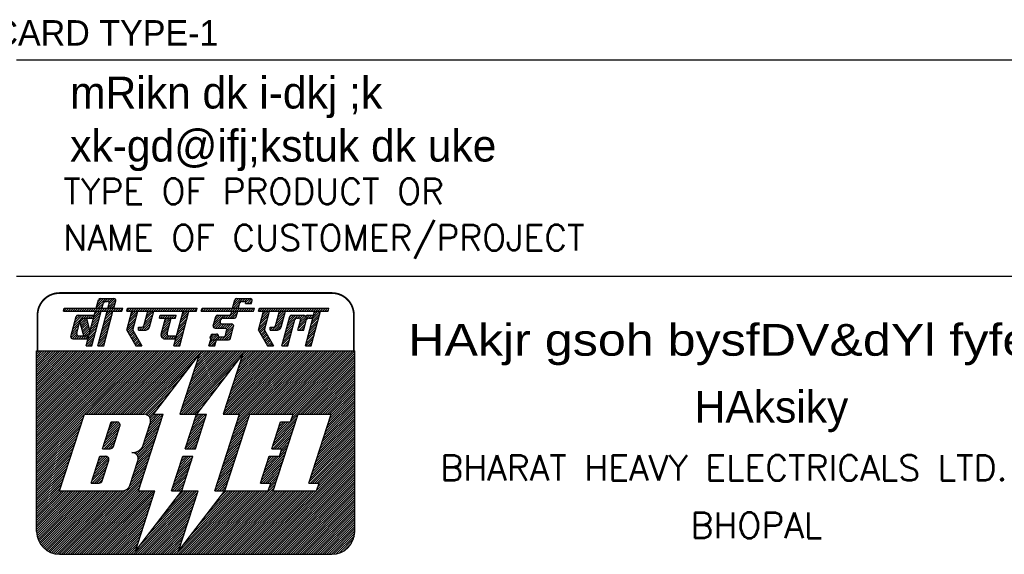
# Model space of a CAD drawing. Extents: x 0 to 4205, y 0 to 2970.
# Tile 7 of 11: x 3256 to 3643, y 281 to 491. Entities that reach past the tile are written whole.
import ezdxf
from ezdxf.enums import TextEntityAlignment as Align

# ---------------------------------------------------------------- set-up
doc = ezdxf.new("R2010")
doc.units = 0
doc.header["$MEASUREMENT"] = 0
doc.layers.get('0').update_dxf_attribs({"linetype": 'CONTINUOUS'})
doc.styles.add('HINDI', font='hindi')
doc.styles.add('ROMANS', font='romans')

# ---------------------------------------------------------------- blocks, each defined once
blk = doc.blocks.new('*X1')
at = {"color": 0}
for p, q in [((31.558, 28.022), (32.186, 28.651)), ((31.622, 28.264), (32.251, 28.892)), ((31.687, 28.505), (32.282, 29.1)), ((31.752, 28.747), (32.105, 29.1)), ((31.817, 28.988), (31.928, 29.1)), ((31.364, 27.298), (31.992, 27.926)), ((31.428, 27.539), (32.057, 28.168)), ((31.493, 27.781), (32.121, 28.409)), ((31.17, 26.573), (31.798, 27.202)), ((31.234, 26.815), (31.863, 27.443)), ((31.299, 27.056), (31.927, 27.685)), ((31.163, 26.39), (31.733, 26.96)), ((31.34, 26.39), (31.669, 26.719)), ((31.517, 26.39), (31.604, 26.477))]:
    blk.add_line(p, q, dxfattribs=at)
blk = doc.blocks.new('*X2')
at = {"color": 0}
for p, q in [((29.691, 27.924), (30.558, 28.79)), ((29.756, 28.165), (30.381, 28.79)), ((29.821, 28.407), (30.204, 28.79)), ((29.885, 28.648), (30.027, 28.79)), ((30.505, 28.56), (30.735, 28.79)), ((30.625, 27.973), (31.442, 28.79)), ((30.661, 28.54), (30.911, 28.79)), ((30.689, 28.214), (31.141, 28.666)), ((30.734, 28.436), (31.068, 28.77)), ((31.147, 28.672), (31.261, 28.787)), ((31.388, 28.56), (31.618, 28.79)), ((31.565, 28.56), (31.752, 28.747)), ((29.562, 27.441), (30.19, 28.069)), ((29.627, 27.682), (30.255, 28.31)), ((30.56, 27.731), (31.188, 28.36)), ((30.625, 27.62), (31.124, 28.118)), ((30.802, 27.62), (31.059, 27.877)), ((29.303, 26.475), (29.931, 27.103)), ((29.368, 26.716), (29.996, 27.345)), ((29.433, 26.958), (30.061, 27.586)), ((29.497, 27.199), (30.126, 27.828)), ((30.979, 27.62), (30.994, 27.635)), ((29.395, 26.39), (29.867, 26.862)), ((29.572, 26.39), (29.802, 26.62))]:
    blk.add_line(p, q, dxfattribs=at)
blk = doc.blocks.new('*X3')
at = {"color": 0}
for p, q in [((27.568, 28.099), (28.197, 28.727)), ((27.633, 28.34), (28.261, 28.968)), ((27.698, 28.582), (28.216, 29.1)), ((27.762, 28.823), (28.039, 29.1)), ((27.827, 29.064), (27.863, 29.1)), ((28.823, 28.116), (29.451, 28.744)), ((28.888, 28.357), (29.516, 28.986)), ((28.952, 28.599), (29.454, 29.1)), ((29.017, 28.84), (29.277, 29.1)), ((29.082, 29.082), (29.1, 29.1)), ((27.441, 27.618), (28.067, 28.244)), ((27.504, 27.857), (28.132, 28.485)), ((27.506, 27.506), (28.002, 28.002)), ((28.504, 27.62), (29.386, 28.503)), ((28.681, 27.62), (29.322, 28.261)), ((28.857, 27.62), (29.257, 28.02)), ((27.571, 27.394), (27.938, 27.761)), ((27.635, 27.282), (27.927, 27.573)), ((27.7, 27.17), (27.992, 27.461)), ((27.765, 27.058), (28.056, 27.349)), ((27.829, 26.946), (28.121, 27.237)), ((27.894, 26.833), (28.186, 27.125)), ((28.356, 27.649), (28.557, 27.85)), ((28.356, 27.825), (28.38, 27.85)), ((29.082, 27.667), (29.172, 27.758)), ((27.959, 26.721), (28.25, 27.013)), ((28.024, 26.609), (28.315, 26.901)), ((28.088, 26.497), (28.38, 26.789)), ((28.158, 26.39), (28.445, 26.677)), ((28.335, 26.39), (28.509, 26.565)), ((28.511, 26.39), (28.574, 26.453))]:
    blk.add_line(p, q, dxfattribs=at)
blk = doc.blocks.new('*X4')
at = {"color": 0}
for p, q in [((27.479, 29.247), (27.562, 29.33)), ((27.509, 29.1), (27.739, 29.33)), ((27.686, 29.1), (27.916, 29.33)), ((27.863, 29.1), (28.093, 29.33)), ((28.039, 29.1), (28.269, 29.33)), ((28.216, 29.1), (28.446, 29.33)), ((28.393, 29.1), (28.623, 29.33)), ((28.57, 29.1), (28.8, 29.33)), ((28.746, 29.1), (28.976, 29.33)), ((28.923, 29.1), (29.153, 29.33)), ((29.1, 29.1), (29.33, 29.33)), ((29.277, 29.1), (29.507, 29.33)), ((29.454, 29.1), (29.684, 29.33)), ((29.63, 29.1), (29.86, 29.33)), ((29.807, 29.1), (30.037, 29.33)), ((29.984, 29.1), (30.214, 29.33)), ((30.161, 29.1), (30.391, 29.33)), ((30.337, 29.1), (30.567, 29.33)), ((30.514, 29.1), (30.744, 29.33)), ((30.691, 29.1), (30.921, 29.33)), ((30.868, 29.1), (31.098, 29.33)), ((31.045, 29.1), (31.275, 29.33)), ((31.221, 29.1), (31.451, 29.33)), ((31.398, 29.1), (31.628, 29.33)), ((31.575, 29.1), (31.805, 29.33)), ((31.752, 29.1), (31.982, 29.33)), ((31.928, 29.1), (32.158, 29.33)), ((32.105, 29.1), (32.335, 29.33)), ((32.282, 29.1), (32.512, 29.33)), ((32.459, 29.1), (32.689, 29.33)), ((32.636, 29.1), (32.866, 29.33)), ((32.812, 29.1), (32.932, 29.22))]:
    blk.add_line(p, q, dxfattribs=at)
blk = doc.blocks.new('*X5')
at = {"color": 0}
for p, q in [((23.882, 27.948), (24.724, 28.79)), ((23.946, 28.188), (24.547, 28.79)), ((24.01, 28.43), (24.371, 28.79)), ((24.075, 28.671), (24.19, 28.787)), ((24.671, 28.56), (24.901, 28.79)), ((24.848, 28.56), (25.078, 28.79)), ((25.024, 28.56), (25.564, 29.1)), ((25.201, 28.56), (25.741, 29.1)), ((25.323, 29.035), (25.388, 29.1)), ((25.378, 28.56), (25.757, 28.939)), ((25.556, 28.561), (25.692, 28.697)), ((23.924, 27.813), (24.445, 28.334)), ((24.058, 27.77), (24.453, 28.166)), ((24.234, 27.77), (24.565, 28.101)), ((24.411, 27.77), (24.741, 28.1)), ((24.588, 27.77), (24.918, 28.1)), ((24.765, 27.77), (25.095, 28.1)), ((24.87, 27.344), (25.486, 27.961)), ((24.896, 27.724), (25.272, 28.1)), ((24.934, 27.586), (25.422, 28.073)), ((23.633, 26.992), (23.951, 27.31)), ((23.691, 27.227), (23.759, 27.294)), ((23.696, 26.878), (24.128, 27.31)), ((23.845, 26.85), (24.256, 27.261)), ((24.022, 26.85), (24.29, 27.118)), ((24.198, 26.85), (24.428, 27.08)), ((24.375, 26.85), (24.605, 27.08)), ((24.552, 26.85), (25.433, 27.731)), ((24.729, 26.85), (25.369, 27.49)), ((24.905, 26.85), (25.304, 27.248)), ((25.082, 26.85), (25.239, 27.007))]:
    blk.add_line(p, q, dxfattribs=at)
blk = doc.blocks.new('*X6')
at = {"color": 0}
for p, q in [((22.95, 29.137), (23.143, 29.33)), ((23.09, 29.1), (23.32, 29.33)), ((23.266, 29.1), (23.496, 29.33)), ((23.443, 29.1), (23.673, 29.33)), ((23.62, 29.1), (23.85, 29.33)), ((23.797, 29.1), (24.027, 29.33)), ((23.973, 29.1), (24.203, 29.33)), ((24.15, 29.1), (24.38, 29.33)), ((24.327, 29.1), (24.557, 29.33)), ((24.504, 29.1), (24.734, 29.33)), ((24.681, 29.1), (24.911, 29.33)), ((24.857, 29.1), (25.087, 29.33)), ((25.034, 29.1), (25.264, 29.33)), ((25.211, 29.1), (25.441, 29.33)), ((25.388, 29.1), (25.618, 29.33)), ((25.564, 29.1), (25.794, 29.33)), ((25.741, 29.1), (25.971, 29.33)), ((25.918, 29.1), (26.148, 29.33)), ((26.095, 29.1), (26.325, 29.33)), ((26.272, 29.1), (26.502, 29.33)), ((26.448, 29.1), (26.678, 29.33)), ((26.625, 29.1), (26.855, 29.33)), ((26.802, 29.1), (27.032, 29.33)), ((26.979, 29.1), (27.076, 29.197))]:
    blk.add_line(p, q, dxfattribs=at)
blk = doc.blocks.new('*X7')
at = {"color": 0}
for p, q in [((25.441, 29.33), (26.211, 30.1)), ((25.452, 29.518), (26.034, 30.1)), ((25.517, 29.759), (25.857, 30.1)), ((25.582, 30.002), (25.671, 30.091)), ((25.618, 29.33), (25.951, 29.663)), ((25.794, 29.33), (25.886, 29.422)), ((26.158, 29.87), (26.388, 30.1)), ((26.334, 29.87), (26.564, 30.1)), ((26.443, 29.802), (26.741, 30.1)), ((26.538, 29.72), (26.886, 30.068)), ((26.715, 29.72), (26.942, 29.948))]:
    blk.add_line(p, q, dxfattribs=at)
blk = doc.blocks.new('*X8')
at = {"color": 0}
for p, q in [((23.562, 26.39), (24.022, 26.85)), ((23.602, 26.607), (23.845, 26.85)), ((23.667, 26.849), (23.696, 26.878)), ((23.738, 26.39), (24.101, 26.753)), ((23.915, 26.39), (24.036, 26.511))]:
    blk.add_line(p, q, dxfattribs=at)
blk = doc.blocks.new('*X9')
at = {"color": 0}
for p, q in [((17.094, 29.115), (17.309, 29.33)), ((17.256, 29.1), (17.486, 29.33)), ((17.433, 29.1), (17.663, 29.33)), ((17.61, 29.1), (17.84, 29.33)), ((17.786, 29.1), (18.016, 29.33)), ((17.963, 29.1), (18.193, 29.33)), ((18.14, 29.1), (18.37, 29.33)), ((18.317, 29.1), (18.547, 29.33)), ((18.493, 29.1), (18.723, 29.33)), ((18.67, 29.1), (18.9, 29.33)), ((18.847, 29.1), (19.077, 29.33)), ((19.024, 29.1), (19.254, 29.33)), ((19.201, 29.1), (19.431, 29.33)), ((19.377, 29.1), (19.607, 29.33)), ((19.554, 29.1), (19.784, 29.33)), ((19.698, 28.713), (19.774, 28.79)), ((19.721, 28.56), (19.951, 28.79)), ((19.731, 29.1), (19.961, 29.33)), ((19.898, 28.56), (20.128, 28.79)), ((19.908, 29.1), (20.138, 29.33)), ((20.075, 28.56), (20.305, 28.79)), ((20.084, 29.1), (20.314, 29.33)), ((20.251, 28.56), (20.481, 28.79)), ((20.261, 29.1), (20.491, 29.33)), ((20.428, 28.56), (20.658, 28.79)), ((20.438, 29.1), (20.668, 29.33)), ((20.605, 28.56), (20.835, 28.79)), ((20.615, 29.1), (20.845, 29.33)), ((20.782, 28.56), (20.952, 28.73)), ((20.791, 29.1), (21.021, 29.33)), ((20.968, 29.1), (21.198, 29.33)), ((21.145, 29.1), (21.375, 29.33)), ((21.322, 29.1), (21.552, 29.33)), ((21.499, 29.1), (21.729, 29.33)), ((21.675, 29.1), (21.905, 29.33)), ((21.852, 29.1), (22.082, 29.33)), ((22.029, 29.1), (22.259, 29.33)), ((22.206, 29.1), (22.436, 29.33)), ((22.382, 29.1), (22.611, 29.329))]:
    blk.add_line(p, q, dxfattribs=at)
blk = doc.blocks.new('*X10')
at = {"color": 0}
for p, q in [((17.247, 28.208), (17.876, 28.836)), ((17.312, 28.449), (17.941, 29.077)), ((17.377, 28.691), (17.786, 29.1)), ((17.442, 28.932), (17.61, 29.1)), ((18.502, 28.225), (19.13, 28.853)), ((18.567, 28.466), (19.195, 29.095)), ((18.631, 28.708), (19.024, 29.1)), ((18.696, 28.949), (18.847, 29.1)), ((21.257, 28.151), (21.885, 28.78)), ((21.322, 28.393), (21.95, 29.021)), ((21.386, 28.634), (21.852, 29.1)), ((21.451, 28.876), (21.675, 29.1)), ((17.118, 27.725), (17.746, 28.353)), ((17.127, 27.556), (17.682, 28.112)), ((17.183, 27.966), (17.811, 28.594)), ((17.191, 27.444), (17.617, 27.87)), ((18.251, 27.62), (19.001, 28.37)), ((18.428, 27.62), (18.936, 28.129)), ((18.437, 27.983), (19.066, 28.612)), ((18.607, 27.622), (18.872, 27.887)), ((19.808, 27.41), (20.437, 28.038)), ((19.873, 27.651), (20.501, 28.28)), ((19.938, 27.893), (20.566, 28.521)), ((20.002, 28.134), (20.428, 28.56)), ((20.067, 28.376), (20.251, 28.56)), ((21.063, 27.427), (21.691, 28.055)), ((21.128, 27.668), (21.756, 28.297)), ((21.192, 27.91), (21.821, 28.538)), ((17.256, 27.332), (17.552, 27.629)), ((17.321, 27.22), (17.612, 27.512)), ((17.385, 27.108), (17.677, 27.4)), ((17.45, 26.996), (17.742, 27.288)), ((17.515, 26.884), (17.807, 27.176)), ((18.006, 27.728), (18.127, 27.85)), ((18.074, 27.62), (18.305, 27.851)), ((19.773, 27.197), (20.372, 27.797)), ((19.819, 27.067), (20.307, 27.555)), ((19.907, 26.978), (20.247, 27.318)), ((20.038, 26.932), (20.301, 27.195)), ((20.212, 26.93), (20.442, 27.16)), ((20.389, 26.93), (20.619, 27.16)), ((20.566, 26.93), (20.796, 27.16)), ((20.743, 26.93), (20.973, 27.16)), ((20.804, 26.461), (21.433, 27.089)), ((20.869, 26.702), (21.497, 27.331)), ((20.92, 26.93), (21.562, 27.572)), ((20.998, 27.185), (21.627, 27.814)), ((17.58, 26.772), (17.871, 27.064)), ((17.644, 26.66), (17.936, 26.952)), ((17.709, 26.548), (18.001, 26.839)), ((17.774, 26.436), (18.065, 26.727)), ((17.905, 26.39), (18.13, 26.615)), ((18.081, 26.39), (18.195, 26.503)), ((18.258, 26.39), (18.259, 26.391)), ((20.91, 26.39), (21.368, 26.848)), ((21.087, 26.39), (21.303, 26.606))]:
    blk.add_line(p, q, dxfattribs=at)
blk = doc.blocks.new('*X11')
at = {"color": 0}
for p, q in [((13.409, 28.259), (13.711, 28.56)), ((13.448, 28.121), (13.888, 28.56)), ((13.462, 28.488), (13.512, 28.538)), ((13.487, 27.983), (13.945, 28.441)), ((13.526, 27.845), (13.98, 28.299)), ((13.565, 27.707), (14.015, 28.157)), ((13.604, 27.57), (14.05, 28.015)), ((13.643, 27.432), (14.085, 27.873)), ((13.682, 27.294), (14.12, 27.731)), ((13.725, 27.16), (14.155, 27.59)), ((13.902, 27.16), (14.168, 27.426)), ((14.079, 27.16), (14.103, 27.184))]:
    blk.add_line(p, q, dxfattribs=at)
blk = doc.blocks.new('*X12')
at = {"color": 0}
for p, q in [((12.974, 28.177), (13.587, 28.79)), ((13.039, 28.418), (13.41, 28.79)), ((13.104, 28.66), (13.232, 28.788)), ((13.512, 28.538), (13.764, 28.79)), ((13.711, 28.56), (13.941, 28.79)), ((13.888, 28.56), (14.118, 28.79)), ((14.064, 28.56), (14.294, 28.79)), ((14.241, 28.56), (14.471, 28.79)), ((14.418, 28.56), (14.491, 28.633)), ((12.78, 27.452), (13.324, 27.997)), ((12.845, 27.694), (13.389, 28.238)), ((12.909, 27.935), (13.462, 28.488)), ((12.699, 27.018), (13.195, 27.514)), ((12.715, 27.211), (13.259, 27.755)), ((12.794, 26.936), (13.147, 27.289)), ((12.965, 26.93), (13.217, 27.182)), ((13.141, 26.93), (13.371, 27.16)), ((13.318, 26.93), (13.548, 27.16)), ((13.495, 26.93), (13.725, 27.16)), ((13.672, 26.93), (13.902, 27.16)), ((13.849, 26.93), (14.079, 27.16)), ((14.025, 26.93), (14.038, 26.943))]:
    blk.add_line(p, q, dxfattribs=at)
blk = doc.blocks.new('*X13')
at = {"color": 0}
for p, q in [((12.129, 29.1), (12.359, 29.33)), ((12.154, 29.301), (12.183, 29.33)), ((12.306, 29.1), (12.536, 29.33)), ((12.483, 29.1), (12.713, 29.33)), ((12.66, 29.1), (12.89, 29.33)), ((12.837, 29.1), (13.067, 29.33)), ((13.013, 29.1), (13.243, 29.33)), ((13.19, 29.1), (13.42, 29.33)), ((13.367, 29.1), (13.597, 29.33)), ((13.544, 29.1), (13.774, 29.33)), ((13.72, 29.1), (13.95, 29.33)), ((13.897, 29.1), (14.127, 29.33)), ((14.074, 29.1), (14.304, 29.33)), ((14.251, 29.1), (14.481, 29.33)), ((14.428, 29.1), (14.658, 29.33)), ((14.604, 29.1), (14.834, 29.33)), ((14.781, 29.1), (15.011, 29.33)), ((14.958, 29.1), (15.188, 29.33)), ((15.135, 29.1), (15.365, 29.33)), ((15.311, 29.1), (15.541, 29.33)), ((15.488, 29.1), (15.718, 29.33)), ((15.665, 29.1), (15.895, 29.33)), ((15.842, 29.1), (16.072, 29.33)), ((16.019, 29.1), (16.249, 29.33)), ((16.195, 29.1), (16.425, 29.33)), ((16.372, 29.1), (16.602, 29.33)), ((16.549, 29.1), (16.755, 29.306))]:
    blk.add_line(p, q, dxfattribs=at)
blk = doc.blocks.new('*X14')
at = {"color": 0}
for p, q in [((14.685, 29.358), (15.428, 30.1)), ((14.75, 29.599), (15.251, 30.1)), ((14.815, 29.841), (15.074, 30.1)), ((14.834, 29.33), (15.249, 29.745)), ((15.011, 29.33), (15.184, 29.503)), ((15.372, 29.868), (15.604, 30.1)), ((15.551, 29.87), (15.781, 30.1)), ((15.618, 29.407), (16.21, 29.999)), ((15.667, 29.809), (15.958, 30.1)), ((15.683, 29.648), (16.124, 30.089)), ((15.718, 29.33), (16.182, 29.794)), ((15.895, 29.33), (16.117, 29.552))]:
    blk.add_line(p, q, dxfattribs=at)
blk = doc.blocks.new('*X15')
at = {"color": 0}
for p, q in [((14.362, 28.15), (14.99, 28.779)), ((14.426, 28.392), (15.055, 29.02)), ((14.491, 28.633), (14.958, 29.1)), ((14.556, 28.875), (14.781, 29.1)), ((15.295, 28.2), (15.923, 28.828)), ((15.36, 28.441), (15.988, 29.069)), ((15.424, 28.683), (15.842, 29.1)), ((15.489, 28.924), (15.665, 29.1)), ((14.168, 27.426), (14.796, 28.054)), ((14.232, 27.667), (14.861, 28.296)), ((14.297, 27.909), (14.925, 28.537)), ((15.036, 27.234), (15.664, 27.862)), ((15.101, 27.475), (15.729, 28.103)), ((15.165, 27.717), (15.794, 28.345)), ((15.23, 27.958), (15.859, 28.586)), ((13.909, 26.46), (14.537, 27.088)), ((13.973, 26.701), (14.602, 27.33)), ((14.038, 26.943), (14.667, 27.571)), ((14.103, 27.184), (14.731, 27.813)), ((14.842, 26.509), (15.47, 27.138)), ((14.907, 26.751), (15.535, 27.379)), ((14.971, 26.992), (15.6, 27.621)), ((14.016, 26.39), (14.472, 26.847)), ((14.192, 26.39), (14.408, 26.605)), ((14.9, 26.39), (15.406, 26.896)), ((15.076, 26.39), (15.341, 26.655)), ((15.253, 26.39), (15.276, 26.413))]:
    blk.add_line(p, q, dxfattribs=at)
blk = doc.blocks.new('*X16')
at = {"color": 0}
for p, q in [((10, 17.425), (18.575, 26)), ((10, 17.601), (18.399, 26)), ((10, 17.778), (18.222, 26)), ((10, 17.955), (18.045, 26)), ((10, 18.132), (17.868, 26)), ((10, 18.309), (17.691, 26)), ((10, 18.485), (17.515, 26)), ((10, 18.662), (17.338, 26)), ((10, 18.839), (17.161, 26)), ((10, 19.016), (16.984, 26)), ((10, 19.192), (16.808, 26)), ((10, 19.369), (16.631, 26)), ((10, 19.546), (16.454, 26)), ((10, 19.723), (16.277, 26)), ((10, 19.899), (16.101, 26)), ((10, 20.076), (15.924, 26)), ((10, 20.253), (15.747, 26)), ((10, 20.43), (15.57, 26)), ((10, 20.607), (15.393, 26)), ((10, 20.783), (15.217, 26)), ((10, 20.96), (15.04, 26)), ((10, 21.137), (14.863, 26)), ((10, 21.314), (14.686, 26)), ((10, 21.49), (14.51, 26)), ((10, 21.667), (14.333, 26)), ((10, 21.844), (14.156, 26)), ((10, 22.021), (13.979, 26)), ((10, 22.198), (13.802, 26)), ((10, 22.374), (13.626, 26)), ((10, 22.551), (13.449, 26)), ((10, 22.728), (13.272, 26)), ((10, 22.905), (13.095, 26)), ((10, 23.081), (12.919, 26)), ((10, 23.258), (12.742, 26)), ((10, 23.435), (12.565, 26)), ((10, 23.612), (12.388, 26)), ((10, 23.789), (12.211, 26)), ((10, 23.965), (12.035, 26)), ((10, 24.142), (11.858, 26)), ((10, 24.319), (11.681, 26)), ((10, 24.496), (11.504, 26)), ((10, 24.672), (11.328, 26)), ((10, 24.849), (11.151, 26)), ((10, 25.026), (10.974, 26)), ((10, 25.203), (10.797, 26)), ((10, 25.38), (10.62, 26)), ((10, 25.556), (10.444, 26)), ((10, 25.733), (10.267, 26)), ((10, 25.91), (10.09, 26)), ((13.752, 21), (18.752, 26)), ((13.929, 21), (18.929, 26)), ((14.106, 21), (19.106, 26)), ((14.282, 21), (19.282, 26)), ((14.459, 21), (19.459, 26)), ((14.636, 21), (19.636, 26)), ((14.813, 21), (19.813, 26)), ((14.99, 21), (19.99, 26)), ((15.166, 21), (20.166, 26)), ((15.343, 21), (20.343, 26)), ((15.52, 21), (20.52, 26)), ((15.697, 21), (20.697, 26)), ((15.873, 21), (20.873, 26)), ((16.05, 21), (21.05, 26)), ((16.227, 21), (21.227, 26)), ((16.404, 21), (21.404, 26)), ((16.581, 21), (21.581, 26)), ((16.757, 21), (21.757, 26)), ((16.934, 21), (21.934, 26)), ((17.111, 21), (22.111, 26)), ((17.288, 21), (22.288, 26)), ((17.464, 21), (22.464, 26)), ((17.641, 21), (22.641, 26)), ((17.818, 21), (22.818, 26)), ((17.995, 21), (22.995, 26)), ((21.285, 21.108), (26.177, 26)), ((21.354, 21), (26.354, 26)), ((21.37, 21.37), (26, 26)), ((21.455, 21.631), (25.823, 26)), ((21.54, 21.893), (25.646, 26)), ((21.625, 22.155), (25.47, 26)), ((21.71, 22.417), (25.293, 26)), ((21.795, 22.679), (25.116, 26)), ((21.88, 22.941), (24.939, 26)), ((21.965, 23.203), (24.763, 26)), ((22.05, 23.464), (24.586, 26)), ((22.135, 23.726), (24.409, 26)), ((22.22, 23.988), (24.232, 26)), ((22.306, 24.25), (24.055, 26)), ((22.391, 24.512), (23.879, 26)), ((22.476, 24.774), (23.702, 26)), ((22.561, 25.036), (23.525, 26)), ((22.646, 25.298), (23.348, 26)), ((22.731, 25.559), (23.172, 26)), ((24.704, 21.169), (29.536, 26)), ((24.712, 21), (29.712, 26)), ((24.789, 21.431), (29.359, 26)), ((24.875, 21.693), (29.182, 26)), ((24.889, 21), (29.889, 26)), ((24.96, 21.954), (29.005, 26)), ((25.045, 22.216), (28.828, 26)), ((25.066, 21), (30.066, 26)), ((25.13, 22.478), (28.652, 26)), ((25.215, 22.74), (28.475, 26)), ((25.243, 21), (30.243, 26)), ((25.3, 23.002), (28.298, 26)), ((25.385, 23.264), (28.121, 26)), ((25.419, 21), (30.419, 26)), ((25.47, 23.526), (27.945, 26)), ((25.555, 23.787), (27.768, 26)), ((25.596, 21), (30.596, 26)), ((25.609, 19.952), (31.657, 26)), ((25.64, 24.049), (27.591, 26)), ((25.694, 20.214), (31.48, 26)), ((25.725, 24.311), (27.414, 26)), ((25.773, 21), (30.773, 26)), ((25.779, 20.476), (31.303, 26)), ((25.81, 24.573), (27.237, 26)), ((25.864, 20.738), (31.127, 26)), ((25.896, 24.835), (27.061, 26)), ((25.949, 21), (30.95, 26)), ((25.981, 25.097), (26.884, 26)), ((26.066, 25.359), (26.707, 26)), ((26.151, 25.62), (26.53, 26)), ((26.834, 21), (31.834, 26)), ((27.01, 21), (32.01, 26)), ((27.187, 21), (32.187, 26)), ((27.364, 21), (32.364, 26)), ((27.541, 21), (32.541, 26)), ((27.718, 21), (32.718, 26)), ((27.894, 21), (32.894, 26)), ((28.071, 21), (33.071, 26)), ((28.248, 21), (33.248, 26)), ((28.425, 21), (33.425, 26)), ((28.601, 21), (33.601, 26)), ((28.778, 21), (33.778, 26)), ((28.955, 21), (33.955, 26)), ((29.132, 21), (34.132, 26)), ((29.309, 21), (34.309, 26)), ((29.485, 21), (34.485, 26)), ((29.662, 21), (34.662, 26)), ((29.839, 21), (34.839, 26)), ((30.016, 21), (35, 25.984)), ((30.044, 20.675), (35, 25.631)), ((30.129, 20.936), (35, 25.808)), ((18.172, 21), (22.369, 25.198)), ((21.53, 21), (25.905, 25.375)), ((29.959, 20.413), (35, 25.454)), ((30.723, 21), (35, 25.277)), ((30.899, 21), (35, 25.101)), ((31.076, 21), (35, 24.924)), ((18.348, 21), (21.787, 24.439)), ((21.707, 21), (25.323, 24.616)), ((31.253, 21), (35, 24.747)), ((31.43, 21), (35, 24.57)), ((31.607, 21), (35, 24.393)), ((31.783, 21), (35, 24.217)), ((31.96, 21), (35, 24.04)), ((18.521, 20.996), (21.205, 23.68)), ((21.884, 21), (24.741, 23.857)), ((32.137, 21), (35, 23.863)), ((32.314, 21), (35, 23.686)), ((32.49, 21), (35, 23.51)), ((32.667, 21), (35, 23.333)), ((18.661, 20.959), (20.623, 22.921)), ((22.061, 21), (24.159, 23.098)), ((32.844, 21), (35, 23.156)), ((32.956, 20.405), (35, 22.449)), ((33.021, 21), (35, 22.979)), ((33.041, 20.667), (35, 22.626)), ((33.126, 20.929), (35, 22.802)), ((18.771, 20.892), (20.041, 22.163)), ((22.237, 21), (23.577, 22.34)), ((32.616, 19.358), (35, 21.742)), ((32.701, 19.619), (35, 21.919)), ((32.786, 19.881), (35, 22.095)), ((32.871, 20.143), (35, 22.272)), ((10, 17.248), (13.748, 20.996)), ((18.769, 19.83), (19.939, 21)), ((18.854, 20.092), (19.763, 21)), ((18.859, 20.803), (19.459, 21.404)), ((18.923, 20.691), (19.232, 21)), ((18.939, 20.354), (19.586, 21)), ((18.959, 20.55), (19.409, 21)), ((22.189, 19.891), (23.298, 21)), ((22.274, 20.153), (23.121, 21)), ((22.359, 20.415), (22.945, 21)), ((22.414, 21), (22.995, 21.581)), ((22.444, 20.677), (22.768, 21)), ((22.53, 20.939), (22.591, 21)), ((32.276, 18.31), (35, 21.035)), ((32.361, 18.572), (35, 21.211)), ((32.446, 18.834), (35, 21.388)), ((32.531, 19.096), (35, 21.565)), ((10, 17.071), (13.663, 20.734)), ((10, 16.894), (13.578, 20.472)), ((10, 16.718), (13.493, 20.211)), ((18.514, 19.044), (19.699, 20.229)), ((18.599, 19.306), (19.784, 20.491)), ((18.684, 19.568), (19.869, 20.753)), ((21.934, 19.106), (23.119, 20.291)), ((22.019, 19.367), (23.204, 20.552)), ((22.104, 19.629), (23.289, 20.814)), ((25.354, 19.167), (26.539, 20.352)), ((25.439, 19.428), (26.624, 20.614)), ((25.524, 19.69), (26.709, 20.875)), ((28.518, 18.442), (30.296, 20.22)), ((28.604, 18.704), (30.381, 20.482)), ((28.689, 18.966), (30.466, 20.743)), ((28.774, 19.228), (29.946, 20.4)), ((28.859, 19.49), (29.769, 20.4)), ((28.944, 19.751), (29.592, 20.4)), ((29.029, 20.013), (29.416, 20.4)), ((29.114, 20.275), (29.239, 20.4)), ((31.85, 17.001), (35, 20.151)), ((31.935, 17.263), (35, 20.328)), ((32.02, 17.525), (35, 20.504)), ((32.105, 17.786), (35, 20.681)), ((32.19, 18.048), (35, 20.858)), ((10, 16.541), (13.408, 19.949)), ((10, 16.364), (13.323, 19.687)), ((10, 16.187), (13.238, 19.425)), ((17.847, 17.847), (19.444, 19.444)), ((18.344, 18.521), (19.529, 19.706)), ((18.429, 18.783), (19.614, 19.968)), ((21.679, 18.32), (22.864, 19.505)), ((21.764, 18.582), (22.949, 19.767)), ((21.849, 18.844), (23.034, 20.029)), ((25.099, 18.381), (26.284, 19.566)), ((25.184, 18.643), (26.369, 19.828)), ((25.269, 18.905), (26.454, 20.09)), ((28.553, 18.3), (30.211, 19.958)), ((28.73, 18.3), (30.126, 19.696)), ((28.907, 18.3), (30.041, 19.434)), ((31.51, 15.953), (35, 19.444)), ((31.595, 16.215), (35, 19.62)), ((31.68, 16.477), (35, 19.797)), ((31.765, 16.739), (35, 19.974)), ((10, 16.01), (13.153, 19.163)), ((10, 15.834), (13.068, 18.901)), ((10, 15.657), (12.982, 18.639)), ((17.922, 17.745), (19.359, 19.182)), ((17.972, 17.619), (19.274, 18.92)), ((17.984, 17.454), (19.189, 18.658)), ((21.836, 18.3), (22.779, 19.243)), ((22.012, 18.3), (22.694, 18.981)), ((22.189, 18.3), (22.609, 18.719)), ((24.843, 17.595), (26.028, 18.781)), ((24.928, 17.857), (26.113, 19.042)), ((25.013, 18.119), (26.199, 19.304)), ((29.083, 18.3), (29.956, 19.172)), ((29.193, 18.056), (29.785, 18.649)), ((29.26, 18.3), (29.871, 18.91)), ((31.425, 15.692), (35, 19.267)), ((31.51, 15.6), (35, 19.09)), ((31.687, 15.6), (35, 18.913)), ((31.863, 15.6), (35, 18.737)), ((10, 15.48), (12.897, 18.377)), ((10, 15.303), (12.812, 18.116)), ((10, 15.127), (12.727, 17.854)), ((17.626, 17.98), (17.658, 18.011)), ((17.748, 16.688), (18.933, 17.873)), ((17.749, 17.926), (17.909, 18.086)), ((17.833, 16.95), (19.018, 18.135)), ((17.919, 17.211), (19.104, 18.396)), ((22.366, 18.3), (22.523, 18.458)), ((24.588, 16.81), (25.773, 17.995)), ((24.673, 17.072), (25.858, 18.257)), ((24.758, 17.334), (25.943, 18.519)), ((27.147, 10), (35, 17.853)), ((27.753, 16.085), (29.53, 17.863)), ((27.838, 16.347), (29.615, 18.125)), ((29.108, 17.794), (29.7, 18.387)), ((32.014, 15.044), (35, 18.029)), ((32.04, 15.6), (35, 18.56)), ((32.099, 15.305), (35, 18.206)), ((32.184, 15.567), (35, 18.383)), ((10, 14.95), (12.642, 17.592)), ((10, 14.773), (12.557, 17.33)), ((10, 14.596), (12.472, 17.068)), ((17.493, 15.902), (18.678, 17.087)), ((17.578, 16.164), (18.763, 17.349)), ((17.663, 16.426), (18.848, 17.611)), ((20.913, 15.963), (22.098, 17.148)), ((20.998, 16.225), (22.183, 17.41)), ((21.083, 16.487), (22.268, 17.672)), ((21.168, 16.749), (22.119, 17.7)), ((21.253, 17.011), (21.943, 17.7)), ((21.338, 17.273), (21.766, 17.7)), ((21.423, 17.534), (21.589, 17.7)), ((24.333, 16.024), (25.518, 17.209)), ((24.418, 16.286), (25.603, 17.471)), ((24.503, 16.548), (25.688, 17.733)), ((27.324, 10), (35, 17.676)), ((27.501, 10), (35, 17.499)), ((27.621, 15.6), (29.36, 17.339)), ((27.668, 15.824), (29.445, 17.601)), ((27.678, 10), (35, 17.322)), ((27.798, 15.6), (29.275, 17.077)), ((27.854, 10), (35, 17.146)), ((27.923, 16.609), (29.014, 17.7)), ((28.008, 16.871), (28.837, 17.7)), ((28.093, 17.133), (28.66, 17.7)), ((28.178, 17.395), (28.483, 17.7)), ((28.263, 17.657), (28.307, 17.7)), ((10, 14.419), (12.387, 16.806)), ((10, 14.243), (12.302, 16.544)), ((10, 14.066), (12.217, 16.283)), ((12.121, 10), (18.423, 16.302)), ((17.321, 15.376), (18.508, 16.563)), ((17.408, 15.64), (18.593, 16.825)), ((20.658, 15.178), (21.843, 16.363)), ((20.743, 15.44), (21.928, 16.625)), ((20.828, 15.701), (22.013, 16.886)), ((24.078, 15.239), (25.263, 16.424)), ((24.163, 15.501), (25.348, 16.686)), ((24.248, 15.762), (25.433, 16.947)), ((27.974, 15.6), (29.19, 16.816)), ((28.031, 10), (35, 16.969)), ((28.151, 15.6), (29.105, 16.554)), ((28.208, 10), (35, 16.792)), ((28.328, 15.6), (29.02, 16.292)), ((28.385, 10), (35, 16.615)), ((28.562, 10), (35, 16.438)), ((28.738, 10), (35, 16.262)), ((10, 13.889), (12.132, 16.021)), ((10, 13.712), (12.047, 15.759)), ((10, 13.536), (11.961, 15.497)), ((12.298, 10), (18.338, 16.04)), ((12.475, 10), (18.253, 15.778)), ((12.652, 10), (18.168, 15.516)), ((20.657, 15), (21.758, 16.101)), ((20.834, 15), (21.673, 15.839)), ((21.01, 15), (21.588, 15.577)), ((23.258, 10), (28.764, 15.506)), ((24.016, 15), (25.178, 16.162)), ((24.192, 15), (25.092, 15.9)), ((24.369, 15), (25.007, 15.638)), ((28.257, 15.176), (28.85, 15.768)), ((28.342, 15.437), (28.935, 16.03)), ((28.915, 10), (35, 16.085)), ((29.092, 10), (35, 15.908)), ((29.269, 10), (35, 15.731)), ((29.445, 10), (35, 15.555)), ((10, 13.359), (11.876, 15.235)), ((10, 11.768), (13.232, 15)), ((10, 11.945), (13.055, 15)), ((10, 12.121), (12.879, 15)), ((10, 12.298), (12.702, 15)), ((10, 12.475), (12.525, 15)), ((10, 12.652), (12.348, 15)), ((10, 12.828), (12.172, 15)), ((10, 13.005), (11.995, 15)), ((10, 13.182), (11.818, 15)), ((10.011, 11.602), (13.409, 15)), ((10.035, 11.449), (13.586, 15)), ((10.069, 11.306), (13.763, 15)), ((10.113, 11.173), (13.939, 15)), ((10.164, 11.048), (14.116, 15)), ((10.224, 10.931), (14.293, 15)), ((10.29, 10.82), (14.47, 15)), ((10.363, 10.716), (14.646, 15)), ((10.442, 10.619), (14.823, 15)), ((10.527, 10.527), (15, 15)), ((10.619, 10.442), (15.177, 15)), ((10.716, 10.363), (15.354, 15)), ((10.82, 10.29), (15.53, 15)), ((10.931, 10.224), (15.707, 15)), ((11.048, 10.164), (15.884, 15)), ((11.173, 10.113), (16.061, 15)), ((11.306, 10.069), (16.237, 15)), ((11.449, 10.035), (16.414, 15)), ((11.602, 10.011), (16.591, 15)), ((11.768, 10), (16.768, 15)), ((11.945, 10), (16.988, 15.043)), ((12.828, 10), (18.083, 15.254)), ((13.005, 10), (18.005, 15)), ((13.182, 10), (18.182, 15)), ((13.359, 10), (18.359, 15)), ((13.536, 10), (18.536, 15)), ((13.712, 10), (18.712, 15)), ((13.889, 10), (18.889, 15)), ((14.066, 10), (19.066, 15)), ((14.243, 10), (19.243, 15)), ((14.419, 10), (19.243, 14.823)), ((17.601, 10), (22.601, 15)), ((17.778, 10), (22.662, 14.884)), ((18.027, 10.602), (22.425, 15)), ((18.609, 11.361), (22.248, 15)), ((19.191, 12.12), (22.071, 15)), ((19.773, 12.878), (21.894, 15)), ((20.355, 13.637), (21.718, 15)), ((20.937, 14.396), (21.541, 15)), ((20.96, 10), (25.96, 15)), ((21.137, 10), (26.137, 15)), ((21.187, 15), (21.502, 15.315)), ((21.314, 10), (26.314, 15)), ((21.364, 15), (21.417, 15.053)), ((21.49, 10), (26.49, 15)), ((21.562, 10.779), (25.783, 15)), ((21.667, 10), (26.667, 15)), ((21.844, 10), (26.844, 15)), ((22.021, 10), (27.021, 15)), ((22.144, 11.538), (25.607, 15)), ((22.198, 10), (27.198, 15)), ((22.374, 10), (27.374, 15)), ((22.551, 10), (27.551, 15)), ((22.726, 12.297), (25.43, 15)), ((22.728, 10), (27.728, 15)), ((22.905, 10), (27.905, 15)), ((23.081, 10), (28.081, 15)), ((23.308, 13.055), (25.253, 15)), ((23.435, 10), (28.679, 15.244)), ((23.612, 10), (28.612, 15)), ((23.789, 10), (28.789, 15)), ((23.89, 13.814), (25.076, 15)), ((23.965, 10), (28.965, 15)), ((24.142, 10), (29.142, 15)), ((24.319, 10), (29.319, 15)), ((24.472, 14.573), (24.899, 15)), ((24.496, 10), (29.496, 15)), ((24.546, 15), (24.922, 15.376)), ((24.672, 10), (29.672, 15)), ((24.723, 15), (24.837, 15.114)), ((24.849, 10), (29.849, 15)), ((25.026, 10), (30.026, 15)), ((25.203, 10), (30.203, 15)), ((25.38, 10), (30.38, 15)), ((25.556, 10), (30.556, 15)), ((25.733, 10), (30.733, 15)), ((25.91, 10), (30.91, 15)), ((26.087, 10), (31.087, 15)), ((26.263, 10), (31.263, 15)), ((26.44, 10), (31.44, 15)), ((26.617, 10), (31.617, 15)), ((26.794, 10), (31.794, 15)), ((26.971, 10), (31.971, 15)), ((29.622, 10), (35, 15.378)), ((29.799, 10), (35, 15.201)), ((29.976, 10), (35, 15.024)), ((30.153, 10), (35, 14.847)), ((14.596, 10), (19.157, 14.561)), ((14.773, 10), (19.072, 14.299)), ((14.95, 10), (18.987, 14.038)), ((17.955, 10), (22.577, 14.622)), ((18.132, 10), (22.492, 14.36)), ((18.309, 10), (22.407, 14.099)), ((30.329, 10), (35, 14.671)), ((30.506, 10), (35, 14.494)), ((30.683, 10), (35, 14.317)), ((30.86, 10), (35, 14.14)), ((31.036, 10), (35, 13.964)), ((15.127, 10), (18.902, 13.776)), ((15.303, 10), (18.817, 13.514)), ((15.48, 10), (18.732, 13.252)), ((18.485, 10), (22.322, 13.837)), ((18.662, 10), (22.237, 13.575)), ((18.839, 10), (22.152, 13.313)), ((31.213, 10), (35, 13.787)), ((31.39, 10), (35, 13.61)), ((31.567, 10), (35, 13.433)), ((31.744, 10), (35, 13.256)), ((15.657, 10), (18.647, 12.99)), ((15.834, 10), (18.562, 12.728)), ((16.01, 10), (18.477, 12.466)), ((19.016, 10), (22.067, 13.051)), ((19.192, 10), (21.982, 12.789)), ((19.369, 10), (21.897, 12.527)), ((31.92, 10), (35, 13.08)), ((32.097, 10), (35, 12.903)), ((32.274, 10), (35, 12.726)), ((32.451, 10), (35, 12.549)), ((16.187, 10), (18.392, 12.205)), ((16.364, 10), (18.307, 11.943)), ((16.541, 10), (18.222, 11.681)), ((19.546, 10), (21.812, 12.266)), ((19.723, 10), (21.726, 12.004)), ((19.899, 10), (21.641, 11.742)), ((32.627, 10), (35, 12.373)), ((32.804, 10), (35, 12.196)), ((32.981, 10), (35, 12.019)), ((33.158, 10), (35, 11.842)), ((33.34, 10.005), (34.995, 11.66)), ((16.718, 10), (18.136, 11.419)), ((16.894, 10), (18.051, 11.157)), ((17.071, 10), (17.966, 10.895)), ((20.076, 10), (21.556, 11.48)), ((20.253, 10), (21.471, 11.218)), ((20.43, 10), (21.386, 10.956)), ((33.545, 10.033), (34.967, 11.455)), ((33.786, 10.098), (34.902, 11.214)), ((34.114, 10.25), (34.75, 10.886)), ((17.248, 10), (17.881, 10.633)), ((17.425, 10), (17.796, 10.371)), ((20.607, 10), (21.301, 10.694)), ((20.783, 10), (21.216, 10.433))]:
    blk.add_line(p, q, dxfattribs=at)
blk = doc.blocks.new('*X17')
at = {"color": 0}
for p, q in [((15.454, 19.166), (16.539, 20.251)), ((15.539, 19.428), (16.461, 20.35)), ((15.624, 19.69), (16.333, 20.399)), ((15.709, 19.951), (16.157, 20.4)), ((15.794, 20.213), (15.981, 20.4)), ((15.198, 18.38), (16.383, 19.565)), ((15.283, 18.642), (16.468, 19.827)), ((15.368, 18.904), (16.553, 20.088)), ((15.295, 18.3), (16.298, 19.303)), ((15.472, 18.3), (16.213, 19.042)), ((15.648, 18.3), (16.128, 18.78)), ((15.828, 18.303), (16.043, 18.518)), ((14.433, 16.024), (15.618, 17.209)), ((14.518, 16.285), (15.683, 17.451)), ((14.603, 16.547), (15.642, 17.587)), ((14.688, 16.809), (15.55, 17.671)), ((14.773, 17.071), (15.402, 17.7)), ((14.858, 17.333), (15.225, 17.7)), ((14.943, 17.595), (15.048, 17.7)), ((14.347, 15.762), (15.533, 16.947)), ((14.363, 15.6), (15.447, 16.685)), ((14.539, 15.6), (15.362, 16.423)), ((14.716, 15.6), (15.277, 16.161)), ((14.893, 15.6), (15.192, 15.899))]:
    blk.add_line(p, q, dxfattribs=at)
blk = doc.blocks.new('MONO1')
for p, q in [((7.499, 24.847), (8.569, 24.847)), ((18.223, 24.847), (19.292, 24.847)), ((4.6, 23.847), (4.662, 24.077)), ((4.662, 24.077), (7.178, 24.077)), ((7.178, 24.077), (7.354, 24.736)), ((7.178, 24.077), (7.638, 24.077)), ((7.638, 24.077), (7.753, 24.506)), ((7.638, 24.077), (8.098, 24.077)), ((7.898, 24.617), (8.047, 24.617)), ((8.098, 24.077), (8.192, 24.428)), ((8.098, 24.077), (8.558, 24.077)), ((8.558, 24.077), (8.713, 24.658)), ((8.558, 24.077), (9.262, 24.077)), ((9.2, 23.847), (9.262, 24.077)), ((9.59, 23.847), (9.652, 24.077)), ((9.652, 24.077), (15.112, 24.077)), ((15.05, 23.847), (15.112, 24.077)), ((15.44, 23.847), (15.502, 24.077)), ((15.502, 24.077), (17.902, 24.077)), ((17.902, 24.077), (18.078, 24.736)), ((17.902, 24.077), (18.362, 24.077)), ((18.362, 24.077), (18.477, 24.506)), ((18.362, 24.077), (19.612, 24.077)), ((18.621, 24.617), (18.869, 24.617)), ((18.926, 24.467), (18.941, 24.523)), ((18.926, 24.467), (19.386, 24.467)), ((19.386, 24.467), (19.437, 24.658)), ((19.55, 23.847), (19.612, 24.077)), ((19.94, 23.847), (20.002, 24.077)), ((20.002, 24.077), (25.462, 24.077)), ((25.4, 23.847), (25.462, 24.077)), ((4.6, 23.847), (7.116, 23.847)), ((5.191, 21.866), (5.609, 23.426)), ((5.753, 23.537), (7.033, 23.537)), ((6.09, 23.307), (6.416, 23.307)), ((6.416, 23.307), (6.971, 23.307)), ((6.416, 23.307), (6.682, 22.226)), ((6.682, 22.226), (6.971, 23.307)), ((6.85, 21.137), (7.576, 23.847)), ((6.971, 23.307), (7.033, 23.537)), ((7.033, 23.537), (7.116, 23.847)), ((7.116, 23.847), (7.576, 23.847)), ((7.31, 21.137), (8.036, 23.847)), ((7.576, 23.847), (8.036, 23.847)), ((7.77, 21.137), (8.496, 23.847)), ((8.036, 23.847), (8.496, 23.847)), ((8.496, 23.847), (9.2, 23.847)), ((9.59, 22.367), (9.987, 23.847)), ((9.59, 23.847), (9.987, 23.847)), ((9.987, 23.847), (10.447, 23.847)), ((10.05, 22.367), (10.447, 23.847)), ((10.447, 23.847), (11.237, 23.847)), ((10.931, 22.708), (11.237, 23.847)), ((11.237, 23.847), (11.697, 23.847)), ((11.36, 22.589), (11.697, 23.847)), ((11.697, 23.847), (14.011, 23.847)), ((12.157, 23.307), (12.218, 23.537)), ((12.157, 23.307), (12.617, 23.307)), ((12.218, 23.537), (13.468, 23.537)), ((12.281, 22.055), (12.617, 23.307)), ((12.617, 23.307), (13.077, 23.307)), ((12.752, 22.096), (13.077, 23.307)), ((13.077, 23.307), (13.407, 23.307)), ((13.285, 21.137), (14.011, 23.847)), ((13.407, 23.307), (13.468, 23.537)), ((13.745, 21.137), (14.471, 23.847)), ((14.011, 23.847), (14.471, 23.847)), ((14.471, 23.847), (15.05, 23.847)), ((15.44, 23.847), (17.84, 23.847)), ((16.384, 22.706), (16.577, 23.426)), ((16.722, 23.537), (17.642, 23.537)), ((17.12, 23.307), (18.04, 23.307)), ((17.787, 23.648), (17.84, 23.847)), ((17.84, 23.847), (18.3, 23.847)), ((18.185, 23.418), (18.3, 23.847)), ((18.3, 23.847), (19.55, 23.847)), ((19.94, 22.367), (20.337, 23.847)), ((19.94, 23.847), (20.337, 23.847)), ((20.337, 23.847), (20.797, 23.847)), ((20.4, 22.367), (20.797, 23.847)), ((20.797, 23.847), (21.587, 23.847)), ((21.281, 22.708), (21.587, 23.847)), ((21.587, 23.847), (22.047, 23.847)), ((21.71, 22.589), (22.047, 23.847)), ((21.78, 21.137), (22.394, 23.426)), ((22.047, 23.847), (24.347, 23.847)), ((22.539, 23.537), (23.494, 23.537)), ((22.937, 23.307), (23.086, 23.307)), ((23.62, 21.137), (24.202, 23.307)), ((23.644, 23.386), (23.644, 23.387)), ((23.644, 23.386), (23.644, 23.387)), ((23.794, 23.537), (24.264, 23.537)), ((23.857, 23.307), (24.202, 23.307)), ((24.08, 21.137), (24.807, 23.847)), ((24.202, 23.307), (24.264, 23.537)), ((24.264, 23.537), (24.347, 23.847)), ((24.347, 23.847), (24.807, 23.847)), ((24.807, 23.847), (25.4, 23.847)), ((5.651, 22.096), (5.902, 23.033)), ((5.902, 23.033), (5.945, 23.196)), ((6.22, 21.907), (5.902, 23.033)), ((10.506, 22.367), (10.506, 22.597)), ((10.506, 22.597), (10.787, 22.597)), ((16.529, 22.517), (17.288, 22.517)), ((16.933, 23.036), (16.976, 23.196)), ((17.078, 22.847), (17.837, 22.847)), ((17.727, 21.708), (17.981, 22.658)), ((20.856, 22.597), (21.137, 22.597)), ((20.856, 22.367), (20.856, 22.597)), ((22.24, 21.137), (22.792, 23.196)), ((23.03, 22.367), (23.231, 23.118)), ((23.49, 22.367), (23.712, 23.196)), ((5.335, 21.677), (6.535, 21.677)), ((5.795, 21.907), (6.22, 21.907)), ((6.22, 21.907), (6.596, 21.907)), ((6.39, 21.137), (6.596, 21.907)), ((6.596, 21.907), (6.682, 22.226)), ((9.59, 22.367), (10.3, 21.137)), ((10.05, 22.367), (10.76, 21.137)), ((10.506, 22.367), (11.07, 22.367)), ((12.571, 21.677), (13.43, 21.677)), ((12.897, 21.907), (13.491, 21.907)), ((16.138, 21.786), (16.181, 21.946)), ((16.325, 22.057), (16.646, 22.057)), ((16.78, 21.827), (16.791, 21.868)), ((16.78, 21.827), (17.184, 21.827)), ((17.329, 21.938), (17.433, 22.328)), ((19.94, 22.367), (20.65, 21.137)), ((20.4, 22.367), (21.11, 21.137)), ((20.856, 22.367), (21.42, 22.367)), ((23.03, 22.367), (23.49, 22.367)), ((6.39, 21.137), (6.85, 21.137)), ((7.31, 21.137), (7.77, 21.137)), ((10.3, 21.137), (10.76, 21.137)), ((13.285, 21.137), (13.745, 21.137)), ((16.044, 21.137), (16.178, 21.639)), ((16.044, 21.137), (16.504, 21.137)), ((16.283, 21.597), (16.627, 21.597)), ((16.504, 21.137), (16.627, 21.597)), ((16.627, 21.597), (17.582, 21.597)), ((20.65, 21.137), (21.11, 21.137)), ((20.65, 21.137), (21.11, 21.137)), ((21.78, 21.137), (22.24, 21.137)), ((23.62, 21.137), (24.08, 21.137)), ((2.5, 20.747), (27.5, 20.747)), ((2.5, 6.547), (2.5, 20.747)), ((15.293, 20.497), (11.65, 15.747)), ((15.293, 20.497), (13.75, 15.747)), ((18.693, 20.497), (15.05, 15.747)), ((18.693, 20.497), (17.15, 15.747)), ((27.5, 6.547), (27.5, 20.747)), ((4.3, 9.747), (6.25, 15.747)), ((6.25, 15.747), (10.961, 15.747)), ((10.5, 9.747), (12.45, 15.747)), ((11.65, 15.747), (12.45, 15.747)), ((13.75, 15.747), (15.85, 15.747)), ((14.172, 13.047), (15.05, 15.747)), ((14.972, 13.047), (15.85, 15.747)), ((16.5, 9.747), (18.45, 15.747)), ((17.15, 15.747), (18.45, 15.747)), ((17.3, 9.747), (19.25, 15.747)), ((19.25, 15.747), (22.65, 15.747)), ((21.1, 9.747), (23.05, 15.747)), ((22.455, 15.147), (22.65, 15.747)), ((23.05, 15.747), (25.65, 15.747)), ((23.895, 10.347), (25.65, 15.747)), ((7.672, 13.047), (8.355, 15.147)), ((8.355, 15.147), (8.81, 15.147)), ((8.528, 13.22), (9.048, 14.82)), ((10.809, 13.162), (11.437, 15.092)), ((20.972, 13.047), (21.655, 15.147)), ((21.655, 15.147), (22.455, 15.147)), ((6.795, 10.347), (7.477, 12.447)), ((7.477, 12.447), (7.933, 12.447)), ((7.672, 13.047), (8.291, 13.047)), ((13.1, 9.747), (13.977, 12.447)), ((13.9, 9.747), (14.777, 12.447)), ((13.977, 12.447), (14.777, 12.447)), ((14.172, 13.047), (14.972, 13.047)), ((20.095, 10.347), (20.777, 12.447)), ((20.777, 12.447), (21.577, 12.447)), ((20.972, 13.047), (21.772, 13.047)), ((21.577, 12.447), (21.772, 13.047)), ((7.651, 10.52), (8.171, 12.12)), ((9.835, 10.162), (10.462, 12.092)), ((6.795, 10.347), (7.413, 10.347)), ((20.095, 10.347), (20.895, 10.347)), ((20.7, 9.747), (20.895, 10.347)), ((23.895, 10.347), (24.695, 10.347)), ((24.5, 9.747), (24.695, 10.347)), ((4.3, 9.747), (9.264, 9.747)), ((10.257, 4.997), (13.9, 9.747)), ((10.257, 4.997), (11.8, 9.747)), ((10.5, 9.747), (11.8, 9.747)), ((13.1, 9.747), (15.2, 9.747)), ((13.657, 4.997), (17.3, 9.747)), ((13.657, 4.997), (15.2, 9.747)), ((16.5, 9.747), (20.7, 9.747)), ((21.1, 9.747), (24.5, 9.747)), ((4.3, 4.747), (25.7, 4.747))]:
    blk.add_line(p, q)
blk.add_lwpolyline([(2.57, 20.747, 0.14, 0.14, 0), (2.57, 23.547, 0.14, 0.14, -0.414214), (4.3, 25.277, 0.14, 0.14, 0), (25.7, 25.277, 0.14, 0.14, -0.414214), (27.43, 23.547, 0.14, 0.14, 0), (27.43, 20.747, 0.14, 0.14, 0)], format="xyseb")
for centre, radius, start, end in [((7.499, 24.697), 0.15, 90, 165), ((8.569, 24.697), 0.15, 345, 90), ((18.223, 24.697), 0.15, 90, 165), ((19.292, 24.697), 0.15, 345, 90), ((7.898, 24.467), 0.15, 90, 165), ((8.047, 24.467), 0.15, 345, 90), ((18.621, 24.467), 0.15, 90, 165), ((18.869, 24.542), 0.075, 345, 90), ((5.753, 23.387), 0.15, 90, 165), ((6.09, 23.157), 0.15, 90, 165), ((16.722, 23.387), 0.15, 90, 165), ((17.12, 23.157), 0.15, 90, 165), ((17.642, 23.687), 0.15, 270, 345), ((18.04, 23.457), 0.15, 270, 345), ((22.539, 23.387), 0.15, 90, 165), ((22.937, 23.157), 0.15, 90, 165), ((23.086, 23.157), 0.15, 345, 90), ((23.494, 23.387), 0.15, 0, 90), ((23.794, 23.387), 0.15, 90, 180), ((23.857, 23.157), 0.15, 90, 165), ((10.787, 22.747), 0.15, 270, 345), ((11.07, 22.667), 0.3, 270, 345), ((16.529, 22.667), 0.15, 165, 270), ((17.078, 22.997), 0.15, 165, 270), ((17.288, 22.367), 0.15, 345, 90), ((17.837, 22.697), 0.15, 345, 90), ((21.137, 22.747), 0.15, 270, 345), ((21.42, 22.667), 0.3, 270, 345), ((5.335, 21.827), 0.15, 165, 270), ((5.795, 22.057), 0.15, 165, 270), ((12.571, 21.977), 0.3, 165, 270), ((12.897, 22.057), 0.15, 165, 270), ((16.283, 21.747), 0.15, 165, 225.99804), ((16.325, 21.907), 0.15, 90, 165), ((16.646, 21.907), 0.15, 345, 90), ((17.184, 21.977), 0.15, 270, 345), ((17.582, 21.747), 0.15, 270, 345), ((16.283, 21.747), 0.15, 225.99804, 270), ((10.961, 15.247), 0.5, 342, 90), ((8.81, 14.897), 0.25, 342, 90), ((8.291, 13.297), 0.25, 270, 342), ((10.007, 13.73), 0.983, 268.80535, 324.67404), ((7.933, 12.197), 0.25, 342, 90), ((9.987, 12.247), 0.5, 342, 90), ((7.413, 10.597), 0.25, 270, 342), ((9.264, 10.347), 0.6, 270, 342), ((4.3, 6.547), 1.8, 180, 270), ((25.7, 6.547), 1.8, 270, 0)]:
    blk.add_arc(centre, radius, start, end)
for name in ['*X14', '*X7', '*X13', '*X9', '*X6', '*X4', '*X12', '*X11', '*X15', '*X10', '*X5', '*X3', '*X2', '*X1', '*X8', '*X16', '*X17']:
    blk.add_blockref(name, (-7.5, -5.253))
blk = doc.blocks.new('A1')
for p, q in [((651, 95), (821, 95)), ((651, 78), (821, 78))]:
    blk.add_line(p, q)
blk.add_blockref('MONO1', (650.077, 51.409))
at = {"color": 5}
blk.add_text('CARD TYPE-1', height=2, dxfattribs=at).set_placement((649.179, 96.13))
for s, height, style, p in [('mRikn dk i-dkj ;k', 2.5, 'HINDI', (655.211, 91.187)), ('xk-gd@ifj;kstuk dk uke', 2.5, 'HINDI', (655.211, 87.02)), ('TYPE OF PRODUCT OR', 2, 'ROMANS', (654.672, 83.68)), ('NAME OF CUSTOMER/PROJECT', 2, 'ROMANS', (654.672, 80.033)), ('HAksiky', 2.5, 'HINDI', (704.286, 66.5)), ('BHARAT HEAVY ELECTRICALS LTD.', 2, 'ROMANS', (684.291, 61.946)), ('BHOPAL ', 2, 'ROMANS', (703.952, 57.429))]:
    blk.add_text(s, height=height, dxfattribs=dict(style=style)).set_placement(p)
at = {"style": 'HINDI', "width": 1.001913}
blk.add_text('HAkjr gsoh bysfDV&dYl fyfeVsM', height=2.5, dxfattribs=at).set_placement((681.776, 71.761), (738.551, 71.761), align=Align.FIT)
at = {"color": 7, "style": 'ROMANS'}
for tag, p, height, rotation, width in [('DRG_NO', (70.983, 574.889), 3.5, 180, 1.5), ('SHTNO', (8.611, 117.915), 2.8, 90, 0.8), ('REV_NO', (8.632, 108.629), 2.8, 90, 0.8), ('DRG_NO', (8.711, 80.282), 2.8, 90, 0.8)]:
    blk.add_attdef(tag, p, '', height=height, rotation=rotation, dxfattribs=dict(at, width=width))
for tag, p, height in [('PRODUCT', (716.227, 84.232), 4), ('DRN_SIGN', (771.895, 69.277), 1), ('CHD_SIGN', (771.964, 63.156), 1), ('APP_SIGN', (772.817, 56.202), 1), ('NEW_ALT_SIGN', (567.752, 52.194), 1), ('OLD_ALT_SIGN', (638.256, 51.701), 1), ('NEW_CHD_SIGN', (566.671, 47.871), 1), ('OLD_CHD_SIGN', (637.841, 47.559), 1), ('NEW_APP_SIGN', (567.572, 44.449), 1), ('OLD_APP_SIGN', (638.394, 43.831), 1), ('TITLE1', (671.738, 29.774), 3.5), ('TITLE2', (671.738, 23.558), 3.5)]:
    blk.add_attdef(tag, p, '', height=height, dxfattribs=at)
for tag, height, p in [('DRN_BY', 2, (760.205, 70.762)), ('DRN_DATE', 1.8, (800.065, 70.272)), ('CHD_BY', 2, (760.205, 64.754)), ('CHD_DATE', 1.8, (799.968, 64.756)), ('APP_BY', 2, (760.205, 58.746)), ('NOVAR', 2.5, (815.812, 58.17)), ('APP_DATE', 1.8, (799.968, 58.256)), ('SCALE', 2.5, (722.759, 43.842)), ('REFTOASSY', 2.5, (769.433, 43.226)), ('ITNO', 2.5, (800.094, 43.226)), ('NOIT', 2.5, (815.889, 42.764)), ('REV_NO', 3.5, (816.226, 30.901)), ('SHTNO', 2.5, (777.173, 22.827)), ('NOSHT', 2.5, (817.852, 23.005))]:
    blk.add_attdef(tag, text='', height=height, dxfattribs=at).set_placement(p, align=Align.MIDDLE)
at = {"style": 'ROMANS', "width": 0.7}
for tag, p in [('OLD_ALT_BY', (622.249, 51.977)), ('NEW_ALT_BY', (551.886, 51.834)), ('OLD_CHD_BY', (622.387, 48.111)), ('NEW_CHD_BY', (551.886, 47.691)), ('NEW_REV_NO', (511.261, 46.856)), ('NEW_REV_DT', (522.328, 46.856)), ('OLD_REV_NO', (581.612, 47.007)), ('OLD_REV_DT', (592.808, 47.007)), ('OLD_APP_BY', (623.354, 44.245)), ('NEW_APP_BY', (553.508, 44.089))]:
    blk.add_attdef(tag, p, '', height=1.5, dxfattribs=at)
at = {"color": 7, "style": 'ROMANS', "width": 0.8}
blk.add_attdef('WEIGHT', text='', height=2.3, dxfattribs=at).set_placement((741.207, 43.588), align=Align.MIDDLE)
at = {"style": 'ROMANS'}
for tag, p, height in [('NEW_DCA_NO', (521.775, 39.406), 2), ('OLD_DCA_NO', (590.458, 39.55), 2), ('OLD_DCA_DETAILS', (590.596, 35.822), 1.8), ('NEW_DCA_DETAILS', (521.414, 35.083), 1.8)]:
    blk.add_attdef(tag, p, '', height=height, dxfattribs=at)
at = {"color": 7, "style": 'ROMANS', "width": 1.5}
blk.add_attdef('DRG_NO', (751.631, 29.407), '', height=3.5, dxfattribs=at)

msp = doc.modelspace()

# ---------------------------------------------------------------- block references
at = {"xscale": 5, "yscale": 5, "zscale": 5}
msp.add_blockref('A1', (0, 0), dxfattribs=at)

doc.saveas('drawing.dxf')
